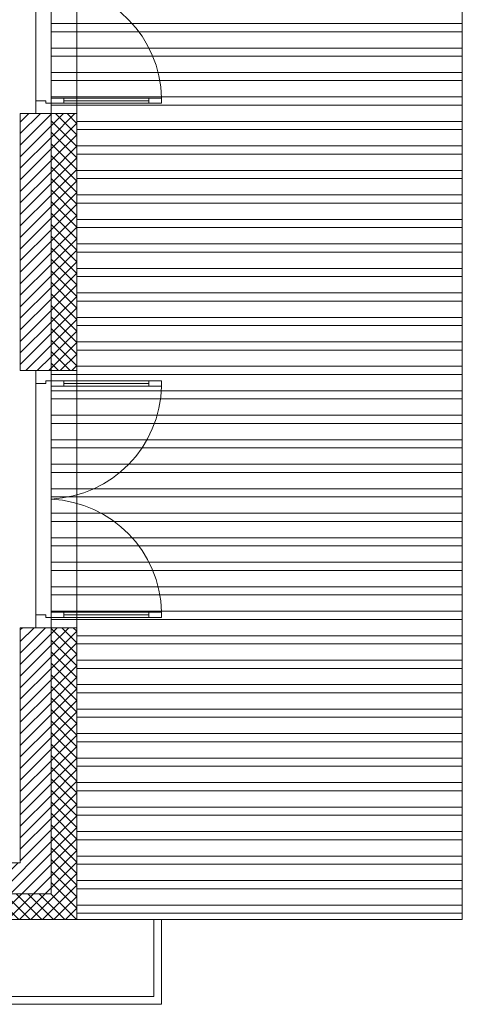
# Model space of a CAD drawing. Header units: millimetres. Extents: x -17122 to 7392, y -6480 to -3200.
# Tile 49 of 70: x -1105 to -761, y -5146 to -4380. Entities that reach past the tile are written whole.
import ezdxf

# ---------------------------------------------------------------- set-up
doc = ezdxf.new("R2010")
doc.units = ezdxf.units.MM
doc.layers.add('_k_niewidoczna', color=72, linetype='Continuous', lineweight=9, plot=False)
for name, color, linetype, lineweight in [('_k_stolarka', 7, 'Continuous', 13), ('IS_b717ccf2-f286-464b-8c1c-720d6d4c2098__k_krawężnik', 252, 'Continuous', 5), ('IS_b717ccf2-f286-464b-8c1c-720d6d4c2098__k_kreskowanie', 250, 'Continuous', 5)]:
    doc.layers.add(name, color=color, linetype=linetype, lineweight=lineweight)
for name, color, linetype, lineweight, true_color in [('Default', 7, 'Continuous', 15, 0x000000), ('IS_b717ccf2-f286-464b-8c1c-720d6d4c2098__k_ocieplenie', 7, 'Continuous', 13, 0x000000), ('IS_b717ccf2-f286-464b-8c1c-720d6d4c2098__k_stolarka', 7, 'Continuous', 5, 0x000000), ('IS_b717ccf2-f286-464b-8c1c-720d6d4c2098__k_ściany', 7, 'Continuous', 5, 0x000000), ('IS_Strop1', 7, 'Continuous', 5, 0x000080)]:
    doc.layers.add(name, color=color, linetype=linetype, lineweight=lineweight, true_color=true_color)

# ---------------------------------------------------------------- blocks, each defined once
blk = doc.blocks.new('b717ccf2-f286-464b-8c1c-720d6d4c2098')
at = {"layer": 'IS_b717ccf2-f286-464b-8c1c-720d6d4c2098__k_kreskowanie', "lineweight": 0, "ltscale": 2}
h = blk.add_hatch(dxfattribs=at)
h.set_pattern_fill('ANSI37-D9591608-75E2-48B7-82E3-05F', color=256, scale=2, style=0, pattern_type=2)
h.set_pattern_definition([(45, (-5636.062, 4335.4616), (-4.490128, 4.490128), []), (135, (-5636.062, 4335.4616), (-4.490128, -4.490128), [])])
h.paths.add_polyline_path([(-963.83, -744.64), (-963.83, -724.64), (-1535.83, -724.64), (-1535.83, -589.64), (-1555.83, -589.64), (-1555.83, -744.64)], flags=0)
h.paths.add_polyline_path([(-713.83, -644.64), (-713.83, -624.64), (-756.83, -624.64), (-756.83, -724.64), (-853.83, -724.64), (-853.83, -744.64), (-736.83, -744.64), (-736.83, -644.64)], flags=0)
h.paths.add_polyline_path([(309.17, 82.36), (329.17, 82.36), (329.17, 309.36), (-326.83, 309.36), (-326.83, 289.36), (309.17, 289.36)], flags=0)
h.paths.add_polyline_path([(309.17, -317.64), (329.17, -317.64), (329.17, -117.64), (309.17, -117.64)], flags=0)
h.paths.add_polyline_path([(225.67, -724.64), (225.67, -744.64), (329.17, -744.64), (329.17, -517.64), (309.17, -517.64), (309.17, -724.64)], flags=0)
h.paths.add_polyline_path([(-34.33, -724.64), (-34.33, -744.64), (115.67, -744.64), (115.67, -724.64)], flags=0)
h.paths.add_polyline_path([(-404.33, -744.64), (-404.33, -724.64), (-500.83, -724.64), (-500.83, -644.64), (-500.83, -624.64), (-543.83, -624.64), (-543.83, -644.64), (-520.83, -644.64), (-520.83, -744.64)], flags=0)
h.paths.add_polyline_path([(-294.33, -724.64), (-294.33, -744.64), (-144.33, -744.64), (-144.33, -724.64)], flags=0)
h.paths.add_polyline_path([(-1535.83, -356.64), (-1555.83, -356.64), (-1555.83, -439.64), (-1535.83, -439.64)], flags=0)
h.paths.add_polyline_path([(-1535.83, -124.04), (-1555.83, -124.04), (-1555.83, -206.64), (-1535.83, -206.64)], flags=0)
h.paths.add_polyline_path([(-1535.83, 108.56), (-1555.83, 108.56), (-1555.83, 25.96), (-1535.83, 25.96)], flags=0)
h.paths.add_polyline_path([(-1267.27, 289.36), (-1267.27, 309.36), (-1555.83, 309.36), (-1555.83, 212.56), (-1535.83, 212.56), (-1535.83, 289.36)], flags=0)
h.paths.add_polyline_path([(-856.81, 309.36), (-856.81, 289.36), (-436.83, 289.36), (-436.83, 309.36)], flags=0)
h.paths.add_polyline_path([(-966.81, 289.36), (-966.81, 309.36), (-1157.27, 309.36), (-1157.27, 289.36)], flags=0)
h = blk.add_hatch(dxfattribs=at)
h.set_pattern_fill('ANSI31-D9591608-75E2-48B7-82E3-05F', color=256, scale=2, style=0, pattern_type=2)
h.set_pattern_definition([(45, (-5636.062, 4335.4616), (-4.490128, 4.490128), [])])
h.paths.add_polyline_path([(-713.83, -624.64), (-713.83, -600.64), (-780.83, -600.64), (-780.83, -700.64), (-848.83, -700.64), (-848.83, -724.64), (-756.83, -724.64), (-756.83, -624.64)], flags=0)
h.paths.add_polyline_path([(285.17, 82.36), (309.17, 82.36), (309.17, 289.36), (-321.83, 289.36), (-321.83, 265.36), (-221.83, 265.36), (-221.83, 39.36), (-203.83, 39.36), (-203.83, 265.36), (285.17, 265.36)], flags=0)
h.paths.add_polyline_path([(285.17, -317.64), (309.17, -317.64), (309.17, -117.64), (285.17, -117.64)], flags=0)
h.paths.add_polyline_path([(230.67, -700.64), (230.67, -724.64), (309.17, -724.64), (309.17, -517.64), (285.17, -517.64), (285.17, -700.64)], flags=0)
h.paths.add_polyline_path([(-29.33, -700.64), (-29.33, -724.64), (110.67, -724.64), (110.67, -700.64)], flags=0)
h.paths.add_polyline_path([(-289.33, -700.64), (-289.33, -724.64), (-149.33, -724.64), (-149.33, -700.64), (-203.83, -700.64), (-203.83, -356.64), (-221.83, -356.64), (-221.83, -700.64)], flags=0)
h.paths.add_polyline_path([(-409.33, -724.64), (-409.33, -700.64), (-476.83, -700.64), (-476.83, -624.64), (-476.83, -600.64), (-543.83, -600.64), (-543.83, -624.64), (-500.83, -624.64), (-500.83, -724.64)], flags=0)
h.paths.add_polyline_path([(-1535.83, -434.64), (-1511.83, -434.64), (-1511.83, -356.64), (-1535.83, -356.64)], flags=0)
h.paths.add_polyline_path([(-1511.83, -594.64), (-1535.83, -594.64), (-1535.83, -724.64), (-968.83, -724.64), (-968.83, -700.64), (-1511.83, -700.64)], flags=0)
h.paths.add_polyline_path([(-1511.83, 108.56), (-1535.83, 108.56), (-1535.83, 30.96), (-1511.83, 30.96)], flags=0)
h.paths.add_polyline_path([(-1272.27, 265.36), (-1272.27, 289.36), (-1535.83, 289.36), (-1535.83, 212.56), (-1511.83, 212.56), (-1511.83, 265.36)], flags=0)
h.paths.add_polyline_path([(-971.81, 265.36), (-971.81, 289.36), (-1152.27, 289.36), (-1152.27, 265.36)], flags=0)
h.paths.add_polyline_path([(-851.81, 289.36), (-851.81, 265.36), (-441.83, 265.36), (-441.83, 289.36)], flags=0)
h.paths.add_polyline_path([(-1443.83, -206.64), (-1443.83, -188.64), (-1511.83, -188.64), (-1511.83, -129.04), (-1535.83, -129.04), (-1535.83, -206.64)], flags=0)
h.paths.add_polyline_path([(-1339.83, -188.64), (-1339.83, -206.64), (-1255.41, -206.64), (-1255.41, -188.64)], flags=0)
h.paths.add_polyline_path([(-1037.81, -206.64), (-1037.81, -188.64), (-1151.41, -188.64), (-1151.41, -206.64)], flags=0)
h.paths.add_polyline_path([(-803.81, -206.64), (-803.81, -188.64), (-933.81, -188.64), (-933.81, -206.64)], flags=0)
h.paths.add_polyline_path([(-438.83, -188.64), (-438.83, -206.64), (-203.83, -206.64), (-203.83, -64.64), (-221.83, -64.64), (-221.83, -188.64)], flags=0)
h.paths.add_polyline_path([(-530.83, -206.64), (-530.83, -188.64), (-699.81, -188.64), (-699.81, -206.64)], flags=0)
at = {"layer": 'IS_b717ccf2-f286-464b-8c1c-720d6d4c2098__k_kreskowanie', "lineweight": 0}
h = blk.add_hatch(dxfattribs=at)
h.set_pattern_fill('ANSI32-D9591608-75E2-48B7-82E3-05F', color=256, scale=2, angle=135, style=0, pattern_type=2)
h.set_pattern_definition([(180, (-5636.062, 4335.462), (-2e-15, -19.05), []), (180, (-5642.412, 4341.812), (-2e-15, -19.05), [])])
h.paths.add_polyline_path([(629.17, 155.36), (329.17, 155.36), (329.17, 82.36), (309.17, 82.36), (309.17, -117.64), (329.17, -117.64), (329.17, -317.64), (309.17, -317.64), (309.17, -517.64), (329.17, -517.64), (329.17, -744.64), (629.17, -744.64)], flags=0)
at = {"layer": '_k_niewidoczna', "lineweight": 0, "ltscale": 3}
for points in [[(297.17, 72.36), (297.17, -107.64)], [(297.17, -327.64), (297.17, -507.64)]]:
    blk.add_lwpolyline(points, dxfattribs=at)
at = {"layer": '_k_stolarka', "lineweight": 0, "ltscale": 2}
for points in [[(309.17, -109.64), (309.17, -105.64), (395.15, -105.64), (395.15, -109.64)], [(319.17, -109.64), (319.17, -105.64), (309.17, -105.64), (309.17, -109.64)], [(395.15, -109.64), (395.15, -105.64), (385.13, -105.64), (385.13, -109.64)], [(309.17, -325.64), (309.17, -329.64), (395.15, -329.64), (395.15, -325.64)], [(319.17, -325.64), (319.17, -329.64), (309.17, -329.64), (309.17, -325.64)], [(395.15, -325.64), (395.15, -329.64), (385.13, -329.64), (385.13, -325.64)], [(309.17, -509.64), (309.17, -505.64), (395.15, -505.64), (395.15, -509.64)], [(319.17, -509.64), (319.17, -505.64), (309.17, -505.64), (309.17, -509.64)], [(395.15, -509.64), (395.15, -505.64), (385.13, -505.64), (385.13, -509.64)]]:
    blk.add_lwpolyline(points, close=True, dxfattribs=at)
for points in [[(309.17, -117.64), (297.17, -117.64), (297.17, -107.64), (305.17, -107.64), (305.17, -109.64), (309.17, -109.64), (309.17, -117.64)], [(385.13, -107.64), (319.17, -107.64)], [(309.17, -317.64), (297.17, -317.64), (297.17, -327.64), (305.17, -327.64), (305.17, -325.64), (309.17, -325.64), (309.17, -317.64)], [(385.13, -327.64), (319.17, -327.64)], [(309.17, -517.64), (297.17, -517.64), (297.17, -507.64), (305.17, -507.64), (305.17, -509.64), (309.17, -509.64), (309.17, -517.64)], [(385.13, -507.64), (319.17, -507.64)]]:
    blk.add_lwpolyline(points, dxfattribs=at)
for centre, start, end in [((305.17, -107.64), 1.27334, 87.45268), ((305.17, -327.64), 272.54732, 358.72666), ((305.17, -507.64), 1.27334, 87.45268)]:
    blk.add_arc(centre, 90, start, end, dxfattribs=at)
at = {"layer": 'IS_b717ccf2-f286-464b-8c1c-720d6d4c2098__k_krawężnik', "lineweight": 0}
blk.add_lwpolyline([(329.17, -317.64), (329.17, -744.64), (629.17, -744.64), (629.17, 155.36), (329.17, 155.36)], close=True, dxfattribs=at)
for points in [[(-512.83, -804.64), (389.17, -804.64), (389.17, -744.64)], [(-512.83, -810.64), (395.17, -810.64), (395.17, -744.64)]]:
    blk.add_lwpolyline(points, dxfattribs=at)
at = {"layer": 'IS_b717ccf2-f286-464b-8c1c-720d6d4c2098__k_ocieplenie', "lineweight": 0}
blk.add_lwpolyline([(225.67, -744.64), (329.17, -744.64), (329.17, -517.64)], dxfattribs=at)
for points in [[(309.17, -117.64, 0), (329.17, -117.64, 0)], [(329.17, -317.64, 0), (329.17, -117.64, 0)], [(309.17, -317.64, 0), (329.17, -317.64, 0)], [(309.17, -517.64, 0), (329.17, -517.64, 0)]]:
    blk.add_polyline3d(points, dxfattribs=at)
at = {"layer": 'IS_b717ccf2-f286-464b-8c1c-720d6d4c2098__k_stolarka', "lineweight": 0}
for points in [[(309.17, -117.64), (309.17, 82.36), (329.17, 82.36)], [(309.17, -517.64), (309.17, -317.64)]]:
    blk.add_lwpolyline(points, dxfattribs=at)
at = {"layer": 'IS_b717ccf2-f286-464b-8c1c-720d6d4c2098__k_ściany', "lineweight": 0}
for points in [[(225.67, -724.64), (309.17, -724.64), (309.17, -517.64)], [(230.67, -700.64), (285.17, -700.64), (285.17, -517.64)]]:
    blk.add_lwpolyline(points, dxfattribs=at)
for points in [[(285.17, -317.64, 0), (285.17, -117.64, 0)], [(285.17, -117.64, 0), (309.17, -117.64, 0)], [(309.17, -317.64, 0), (309.17, -117.64, 0)], [(285.17, -317.64, 0), (309.17, -317.64, 0)], [(285.17, -517.64, 0), (309.17, -517.64, 0)]]:
    blk.add_polyline3d(points, dxfattribs=at)

msp = doc.modelspace()

# ---------------------------------------------------------------- block references
at = {"layer": 'Default', "lineweight": 5, "zscale": 100}
msp.add_blockref('b717ccf2-f286-464b-8c1c-720d6d4c2098', (-1389.75, -4335.46), dxfattribs=at)

# ---------------------------------------------------------------- next in the draw order: linework, layer by layer
at = {"layer": 'IS_Strop1'}
msp.add_lwpolyline([(-2945.58, -4026.1), (-1060.58, -4026.1), (-1060.58, -5080.1), (-1910.58, -5080.1), (-1910.58, -4980.1), (-2126.58, -4980.1), (-2126.58, -5080.1), (-2945.58, -5080.1)], close=True, dxfattribs=at)

doc.saveas('drawing.dxf')
